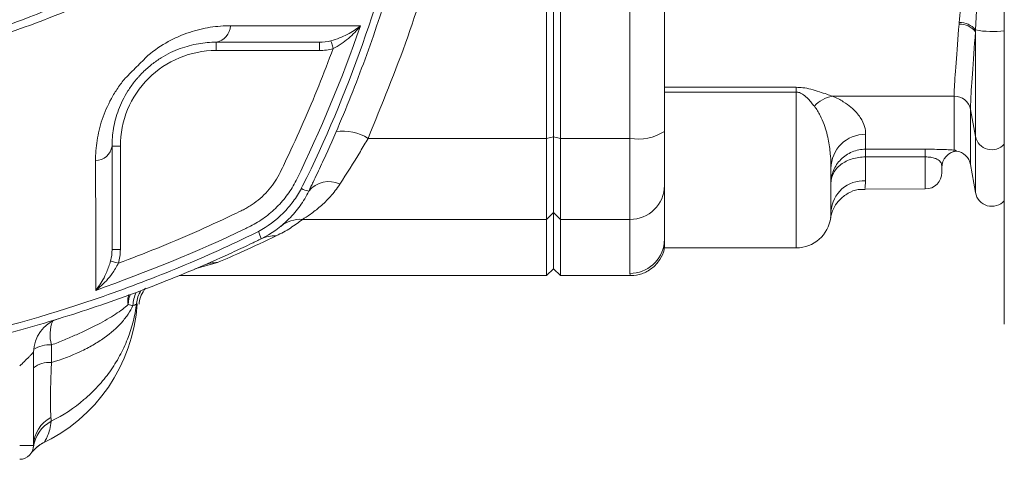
# Model space of a CAD drawing. Header units: millimetres. Extents: x -1 to 774, y -144 to 719.
# Tile 4 of 38: x 191 to 262, y -115 to -83. Entities that reach past the tile are written whole.
import ezdxf

# ---------------------------------------------------------------- set-up
doc = ezdxf.new("R2010")
doc.units = ezdxf.units.MM

msp = doc.modelspace()

# ---------------------------------------------------------------- linework, layer by layer
at = {"color": 7, "linetype": 'Continuous', "lineweight": 15}
for p, q in [((262.473, -104.832), (262.47, 2.168)), ((260.51, -81.252), (260.395, -83.608)), ((259.208, -83.203), (259.219, -83.082)), ((260.395, -83.608), (260.39, -83.742)), ((213.086, -85.092), (205.631, -85.092)), ((237.972, -87.746), (247.472, -87.746)), ((247.472, -88.091), (237.972, -88.092)), ((258.853, -88.387), (250.076, -88.388)), ((260.035, -89.344), (260.39, -91.291)), ((216.59, -91.429), (229.472, -91.429)), ((229.972, -91.328), (229.472, -91.429)), ((229.972, -91.328), (230.472, -91.429)), ((235.472, -91.428), (230.472, -91.429)), ((198.731, -91.993), (198.731, -99.448)), ((252.472, -92.214), (256.772, -92.214)), ((256.772, -92.768), (252.472, -92.769)), ((259.013, -92.343), (259.013, -92.332)), ((260.035, -93.324), (260.391, -95.341)), ((252.428, -95.083), (256.772, -95.082)), ((229.972, -96.783), (229.472, -97.273)), ((229.972, -96.783), (230.472, -97.273)), ((211.865, -97.273), (229.472, -97.273)), ((235.472, -97.273), (230.472, -97.273)), ((237.972, -98.674), (237.953, -98.982)), ((237.972, -99.333), (247.472, -99.333)), ((202.969, -101.334), (229.472, -101.333)), ((229.472, -101.333), (229.972, -100.833)), ((229.972, -100.833), (230.472, -101.333)), ((230.472, -101.333), (235.499, -101.333)), ((199.946, -103.376), (199.921, -103.366)), ((192.473, -106.846), (192.473, -113.584))]:
    msp.add_line(p, q, dxfattribs=at)
at = {"color": 8, "linetype": 'Continuous', "lineweight": 15}
for p, q in [((205.737, -100.391), (204.106, -100.835)), ((235.499, -101.272), (235.472, -101.172)), ((199.921, -103.366), (199.893, -103.354))]:
    msp.add_line(p, q, dxfattribs=at)
at = {"color": 7, "linetype": 'Continuous', "lineweight": 15, "flags": 128}
for points in [[(229.472, -91.429), (229.472, -82.603), (229.472, -73.713), (229.471, -64.779), (229.471, -55.818), (229.471, -46.848), (229.471, -37.887), (229.47, -28.953), (229.47, -20.064), (229.47, -11.238)], [(229.972, -91.328), (229.972, -82.524), (229.972, -73.657), (229.971, -64.746), (229.971, -55.807), (229.971, -46.859), (229.971, -37.921), (229.97, -29.009), (229.97, -20.142), (229.97, -11.338)], [(229.97, -11.338), (229.97, -20.142), (229.97, -29.009), (229.971, -37.921), (229.971, -46.859), (229.971, -55.807), (229.971, -64.746), (229.972, -73.657), (229.972, -82.524), (229.972, -91.328)], [(230.47, -11.238), (230.47, -20.064), (230.47, -28.953), (230.471, -37.887), (230.471, -46.848), (230.471, -55.818), (230.471, -64.779), (230.472, -73.713), (230.472, -82.602), (230.472, -91.429)], [(235.472, -91.428), (235.472, -87.46), (235.472, -83.477), (235.472, -79.481), (235.472, -75.474), (235.472, -71.456), (235.471, -67.43), (235.471, -63.398), (235.471, -59.361)], [(237.971, -59.26), (237.971, -63.247), (237.971, -67.229), (237.972, -71.204), (237.972, -75.172), (237.972, -79.129), (237.972, -83.075), (237.972, -87.009), (237.972, -90.927)], [(260.39, -83.742), (260.39, -85.041), (260.39, -86.288), (260.39, -87.454), (260.39, -88.515), (260.39, -89.448), (260.39, -90.232), (260.39, -90.851), (260.39, -91.291)], [(213.912, -84.391), (213.92, -84.42), (213.933, -84.465), (213.95, -84.523), (213.971, -84.593), (213.994, -84.674), (214.02, -84.762), (214.047, -84.856), (214.076, -84.953)], [(205.631, -84.492), (205.631, -84.504), (205.631, -84.538), (205.631, -84.594), (205.631, -84.668), (205.631, -84.759), (205.631, -84.863), (205.631, -84.975), (205.631, -85.092)], [(213.086, -84.492), (213.086, -84.504), (213.086, -84.538), (213.086, -84.593), (213.086, -84.668), (213.086, -84.759), (213.086, -84.863), (213.086, -84.975), (213.086, -85.092)], [(247.472, -87.746), (247.472, -87.781), (247.472, -87.819), (247.472, -87.859), (247.472, -87.901), (247.472, -87.946), (247.472, -87.992), (247.472, -88.041), (247.472, -88.091)], [(258.853, -92.274), (258.853, -92.121), (258.853, -91.872), (258.853, -91.528), (258.853, -91.088), (258.853, -90.554), (258.853, -89.925), (258.853, -89.203), (258.853, -88.387)], [(229.472, -97.273), (229.472, -96.976), (229.472, -96.53), (229.472, -95.943), (229.472, -95.228), (229.472, -94.401), (229.472, -93.479), (229.472, -92.481), (229.472, -91.429)], [(229.972, -96.783), (229.972, -96.506), (229.972, -96.089), (229.972, -95.542), (229.972, -94.875), (229.972, -94.103), (229.972, -93.242), (229.972, -92.31), (229.972, -91.328)], [(229.972, -91.328), (229.972, -92.31), (229.972, -93.242), (229.972, -94.103), (229.972, -94.875), (229.972, -95.542), (229.972, -96.089), (229.972, -96.506), (229.972, -96.783)], [(230.472, -91.429), (230.472, -92.481), (230.472, -93.479), (230.472, -94.401), (230.472, -95.228), (230.472, -95.943), (230.472, -96.53), (230.472, -96.976), (230.472, -97.273)], [(235.472, -97.273), (235.472, -96.976), (235.472, -96.53), (235.472, -95.943), (235.472, -95.228), (235.472, -94.401), (235.472, -93.479), (235.472, -92.481), (235.472, -91.428)], [(237.972, -90.927), (237.972, -91.629), (237.972, -92.294), (237.972, -92.909), (237.972, -93.46), (237.972, -93.937), (237.972, -94.328), (237.972, -94.626), (237.972, -94.823)], [(252.472, -91.131), (252.472, -91.328), (252.472, -91.508), (252.472, -91.67), (252.472, -91.814), (252.472, -91.941), (252.472, -92.05), (252.472, -92.141), (252.472, -92.214)], [(198.131, -91.993), (198.142, -91.993), (198.176, -91.993), (198.232, -91.993), (198.307, -91.993), (198.397, -91.993), (198.501, -91.993), (198.614, -91.993), (198.731, -91.993)], [(252.472, -92.769), (252.472, -92.652), (252.472, -92.547), (252.472, -92.454), (252.472, -92.375), (252.472, -92.31), (252.472, -92.262), (252.472, -92.23), (252.472, -92.214)], [(256.772, -92.768), (256.772, -92.652), (256.772, -92.547), (256.772, -92.454), (256.772, -92.375), (256.772, -92.31), (256.772, -92.262), (256.772, -92.229), (256.772, -92.214)], [(252.472, -92.769), (252.472, -93.033), (252.472, -93.285), (252.472, -93.524), (252.472, -93.749), (252.472, -93.959), (252.472, -94.153), (252.472, -94.331), (252.472, -94.491)], [(249.972, -93.605), (249.972, -94.208), (249.972, -94.751), (249.972, -95.232), (249.972, -95.651), (249.972, -96.007), (249.972, -96.3), (249.972, -96.529), (249.972, -96.695)], [(257.972, -93.521), (257.972, -93.678), (257.972, -93.791), (257.972, -93.859), (257.972, -93.882)], [(237.972, -94.823), (237.972, -95.584), (237.972, -96.265), (237.972, -96.867), (237.972, -97.389), (237.972, -97.831), (237.972, -98.192), (237.972, -98.473), (237.972, -98.674)], [(229.972, -100.833), (229.972, -100.783), (229.972, -100.382), (229.972, -99.58), (229.972, -98.38), (229.972, -96.783)], [(229.972, -96.783), (229.972, -98.38), (229.972, -99.58), (229.972, -100.382), (229.972, -100.783), (229.972, -100.833)], [(229.472, -101.333), (229.472, -101.283), (229.472, -100.881), (229.472, -100.077), (229.472, -98.874), (229.472, -97.273)], [(230.472, -97.273), (230.472, -98.874), (230.472, -100.077), (230.472, -100.881), (230.472, -101.283), (230.472, -101.333)], [(235.472, -101.172), (235.472, -100.969), (235.472, -100.684), (235.472, -100.318), (235.472, -99.871), (235.472, -99.342), (235.472, -98.733), (235.472, -98.043), (235.472, -97.273)], [(237.972, -99.333), (237.972, -99.292), (237.972, -99.168), (237.972, -98.962), (237.972, -98.797)], [(198.131, -99.448), (198.143, -99.448), (198.177, -99.448), (198.232, -99.448), (198.307, -99.448), (198.398, -99.448), (198.501, -99.448), (198.614, -99.448), (198.731, -99.448)], [(198.03, -100.274), (198.059, -100.282), (198.103, -100.295), (198.162, -100.312), (198.232, -100.333), (198.313, -100.356), (198.401, -100.382), (198.495, -100.409), (198.592, -100.437)], [(193.766, -106.333), (193.766, -106.491), (193.766, -106.65), (193.766, -106.808), (193.766, -106.967), (193.766, -107.125), (193.766, -107.283), (193.766, -107.442), (193.766, -107.6)], [(192.473, -113.584), (192.454, -113.584), (192.397, -113.584), (192.304, -113.584), (192.18, -113.584), (192.028, -113.584), (191.855, -113.584), (191.668, -113.584), (191.473, -113.584)]]:
    msp.add_lwpolyline(points, dxfattribs=at)
at = {"color": 8, "linetype": 'Continuous', "lineweight": 15, "flags": 128}
for points in [[(247.472, -99.333), (247.472, -99.15), (247.472, -98.603), (247.472, -97.695), (247.472, -96.435), (247.472, -94.831), (247.472, -92.895), (247.472, -90.643), (247.472, -88.091)], [(260.035, -89.344), (260.035, -90.911), (260.035, -92.091), (260.035, -92.879), (260.035, -93.275), (260.035, -93.324)], [(260.39, -91.291), (260.39, -92.885), (260.39, -94.086), (260.39, -94.888), (260.391, -95.29), (260.391, -95.341)], [(256.772, -95.082), (256.772, -94.926), (256.772, -94.466), (256.772, -93.731), (256.772, -92.768)], [(199.437, -102.707), (199.351, -102.992), (199.289, -103.423)]]:
    msp.add_lwpolyline(points, dxfattribs=at)
at = {"color": 7, "linetype": 'Continuous', "lineweight": 15}
for centre, radius, start, end in [((205.42, -83.25), 1.261, 279.61993, 357.4179), ((259.312, -84.541), 1.342, 36.52904, 94.41772), ((259.303, -84.473), 1.394, 38.39512, 93.46802), ((205.631, -91.992), 6.9, 90.00162, 180.00162), ((250.504, -90.698), 2.349, 100.50023, 137.42821), ((258.869, -89.576), 1.189, 11.22945, 90.76328), ((214.772, -94.329), 3.423, 57.92505, 98.02889), ((236.072, -87.935), 3.545, 260.25815, 302.41773), ((252.459, -93.618), 2.487, 89.69856, 179.69514), ((196.888, -91.782), 1.261, 272.58515, 350.38361), ((259.172, -93.521), 1.2, 97.63976, 179.99962), ((259.172, -93.532), 1.2, 97.64333, 180.00162), ((258.853, -93.532), 1.2, 10.00162, 82.35991), ((256.772, -93.882), 1.2, 270.00162, 0.00162), ((212.687, -93.352), 1.919, 241.86743, 258.96939), ((213.764, -96.411), 1.862, 64.47309, 140.83904), ((235.497, -94.798), 2.475, 269.42002, 359.4081), ((252.333, -96.853), 2.366, 86.6283, 176.17462), ((261.572, -95.132), 1.2, 190.00162, 318.592), ((247.472, -96.833), 2.5, 270.00162, 352.78357), ((211.739, -99.579), 2.31, 86.87619, 128.72781), ((206.974, -99.057), 1.937, 11.17851, 28.11892), ((209.838, -100.663), 2.203, 86.52015, 115.94425), ((205.684, -102.76), 2.369, 88.72112, 113.41117), ((202.178, -103.616), 2.3, 148.61045, 173.44717), ((187.972, -102.584), 12, 294.87616, 356.21957), ((194.973, -106.846), 2.5, 107.02027, 180.00162), ((193.584, -109.334), 1.744, 84.02819, 129.61135), ((194.888, -113.999), 2.44, 117.9178, 173.03628), ((194.778, -113.618), 2.305, 117.18918, 179.16283), ((191.473, -113.584), 1, 270.00162, 0.00162), ((194.324, -115.615), 2.5, 133.56603, 144.54277)]:
    msp.add_arc(centre, radius, start, end, dxfattribs=at)
at = {"color": 8, "linetype": 'Continuous', "lineweight": 15}
for centre, radius, start, end in [((261.63, -77.124), 6.6, 259.22108, 277.33348), ((261.576, -91.039), 1.212, 192.00104, 317.63317), ((235.473, -98.673), 2.499, 269.98036, 352.89211), ((201.998, -103.581), 2.357, 153.85889, 177.878), ((196.307, -105.597), 2.646, 158.10519, 196.13246), ((193.623, -108.474), 2.146, 86.18092, 122.18521), ((194.323, -115.614), 2.499, 115.96782, 133.56406)]:
    msp.add_arc(centre, radius, start, end, dxfattribs=at)
at = {"color": 7, "linetype": 'Continuous', "lineweight": 15}
for points, knots in [([(211.877, -94.865), (211.877, -94.865), (213.529, -91.561), (216.378, -84.689), (219.555, -73.978), (221.499, -62.94), (222.204, -51.756), (221.596, -40.564), (219.738, -29.514), (217.144, -20.406), (214.38, -13.217), (212.763, -9.581), (211.875, -7.803), (211.875, -7.803)], [0, 0, 0, 0, 0.000001, 0.122979, 0.246959, 0.371334, 0.495302, 0.619275, 0.743655, 0.867641, 0.93382, 0.999999, 1, 1, 1, 1]), ([(212.318, -7.432), (212.37, -7.539), (212.422, -7.646), (212.526, -7.861), (212.681, -8.183), (213.039, -8.936), (213.739, -10.45), (214.311, -11.759), (215.416, -14.393), (216.103, -16.17), (217.376, -19.765), (217.959, -21.577), (219.018, -25.215), (219.493, -27.042), (220.763, -32.551), (221.399, -36.258), (222.253, -43.742), (222.471, -47.519), (222.471, -53.239), (222.417, -55.141), (222.201, -58.921), (222.04, -60.802), (221.399, -66.418), (220.762, -70.125), (219.07, -77.467), (218.015, -81.101), (216.106, -86.495), (215.419, -88.273), (214.313, -90.908), (213.932, -91.781), (213.342, -93.082), (213.042, -93.731), (212.684, -94.484), (212.528, -94.807), (212.425, -95.021), (212.372, -95.128), (212.32, -95.235)], [0, 0, 0, 0, 0.003906, 0.003906, 0.007813, 0.015625, 0.03125, 0.0625, 0.0625, 0.125, 0.125, 0.1875, 0.1875, 0.25, 0.25, 0.375, 0.375, 0.5, 0.5, 0.5625, 0.5625, 0.625, 0.625, 0.75, 0.75, 0.875, 0.875, 0.9375, 0.9375, 0.96875, 0.96875, 0.984375, 0.992188, 0.996094, 0.996094, 1, 1, 1, 1]), ([(224.971, -51.333), (224.875, -54.689), (224.705, -60.628), (223.482, -69.054), (221.814, -76.655), (219.569, -84.163), (217.583, -89.007), (216.59, -91.429)], [0, 0, 0, 0, 0.242466, 0.429102, 0.615744, 0.807866, 1, 1, 1, 1]), ([(135.299, -81.717), (135.708, -81.882), (137.909, -82.766), (142.601, -84.385), (149.506, -86.129), (157.201, -87.28), (164.9, -87.67), (172.524, -87.294), (180.011, -86.211), (186.568, -84.582), (191.324, -83.053), (193.789, -82.023), (194.834, -81.673), (195.275, -81.281), (195.398, -80.895), (195.499, -80.648), (195.511, -80.617)], [0, 0, 0, 0, 0.021246, 0.114201, 0.23881, 0.363725, 0.488331, 0.609451, 0.730855, 0.851978, 0.934665, 0.970752, 0.981122, 0.987167, 0.998387, 1, 1, 1, 1]), ([(194.937, -82.208), (192.557, -83.18), (190.13, -84.034), (185.203, -85.505), (182.72, -86.116), (175.219, -87.584), (170.149, -88.081), (159.865, -88.085), (154.796, -87.593), (147.3, -86.134), (144.819, -85.527), (139.895, -84.063), (137.467, -83.211), (135.085, -82.242)], [0, 0, 0, 0, 0.125, 0.125, 0.25, 0.25, 0.5, 0.5, 0.75, 0.75, 0.875, 0.875, 1, 1, 1, 1]), ([(200.722, -85.448), (201.195, -85.054), (201.686, -84.724), (202.436, -84.312), (202.688, -84.189), (203.198, -83.966), (203.455, -83.869), (204.216, -83.615), (204.718, -83.496), (205.709, -83.341), (206.2, -83.305), (206.679, -83.306)], [0, 0, 0, 0, 0.25, 0.25, 0.375, 0.375, 0.5, 0.5, 0.75, 0.75, 1, 1, 1, 1]), ([(206.679, -83.306), (208.979, -83.311), (212.304, -83.318), (215.162, -83.317), (216.043, -83.317)], [0, 0, 0, 0, 0.6917758, 1, 1, 1, 1]), ([(213.912, -84.391), (214.128, -84.336), (214.332, -84.267), (214.724, -84.11), (214.912, -84.023), (215.267, -83.838), (215.434, -83.74), (215.752, -83.535), (215.904, -83.427), (216.043, -83.317)], [0, 0, 0, 0, 0.25, 0.25, 0.5, 0.5, 0.75, 0.75, 1, 1, 1, 1]), ([(214.076, -84.953), (214.28, -84.857), (214.471, -84.743), (214.836, -84.496), (215.011, -84.361), (215.337, -84.081), (215.491, -83.935), (215.78, -83.633), (215.918, -83.476), (216.043, -83.317)], [0, 0, 0, 0, 0.25, 0.25, 0.5, 0.5, 0.75, 0.75, 1, 1, 1, 1]), ([(258.853, -88.387), (258.856, -88.239), (258.864, -87.733), (258.973, -86.156), (259.13, -84.188), (259.208, -83.203)], [0, 0, 0, 0, 0.171864, 0.585739, 1, 1, 1, 1]), ([(260.39, -83.742), (260.312, -84.81), (260.156, -86.94), (260.046, -88.637), (260.037, -89.184), (260.035, -89.344)], [0, 0, 0, 0, 0.415506, 0.828771, 1, 1, 1, 1]), ([(205.631, -84.492), (205.218, -84.492), (204.793, -84.526), (203.928, -84.675), (203.486, -84.79), (202.808, -85.04), (202.579, -85.137), (202.126, -85.357), (201.9, -85.481), (201.452, -85.759), (201.23, -85.913), (200.9, -86.171), (200.792, -86.26), (200.571, -86.454), (200.458, -86.56), (200.236, -86.78), (200.131, -86.891), (199.981, -87.059), (199.932, -87.116), (199.841, -87.225), (199.796, -87.28), (199.578, -87.555), (199.42, -87.78), (199.135, -88.234), (199.008, -88.463), (198.784, -88.92), (198.687, -89.149), (198.517, -89.605), (198.445, -89.832), (198.326, -90.279), (198.278, -90.499), (198.165, -91.153), (198.131, -91.578), (198.131, -91.993)], [0, 0, 0, 0, 0.125, 0.125, 0.25, 0.25, 0.3125, 0.3125, 0.375, 0.375, 0.4375, 0.4375, 0.46875, 0.46875, 0.5, 0.5, 0.53125, 0.53125, 0.546875, 0.546875, 0.5625, 0.5625, 0.625, 0.625, 0.6875, 0.6875, 0.75, 0.75, 0.8125, 0.8125, 0.875, 0.875, 1, 1, 1, 1]), ([(198.592, -100.437), (200.445, -99.752), (202.274, -99.011), (204.983, -97.817), (205.88, -97.405), (206.994, -96.874), (207.217, -96.767), (207.55, -96.605), (207.661, -96.55), (207.876, -96.433), (207.982, -96.372), (208.497, -96.047), (208.875, -95.739), (209.388, -95.202), (209.549, -95.011), (209.839, -94.618), (209.971, -94.415), (210.206, -93.996), (210.308, -93.779), (210.516, -93.347), (211.034, -92.265), (211.532, -91.175), (212.688, -88.539), (213.408, -86.756), (214.076, -84.953)], [0, 0, 0, 0, 0.25, 0.25, 0.375, 0.375, 0.40625, 0.40625, 0.421875, 0.421875, 0.4375, 0.4375, 0.5, 0.5, 0.53125, 0.53125, 0.5625, 0.5625, 0.59375, 0.59375, 0.625, 0.75, 0.75, 1, 1, 1, 1]), ([(213.086, -84.492), (211.938, -84.492), (210.74, -84.492), (208.255, -84.492), (206.966, -84.492), (205.631, -84.492)], [0, 0, 0, 0, 0.5, 0.5, 1, 1, 1, 1]), ([(199.086, -87.084), (199.224, -86.955), (199.358, -86.817), (199.628, -86.543), (199.764, -86.405), (200.041, -86.129), (200.18, -85.99), (200.456, -85.719), (200.592, -85.585), (200.722, -85.448)], [0, 0, 0, 0, 0.25, 0.25, 0.5, 0.5, 0.75, 0.75, 1, 1, 1, 1]), ([(196.945, -93.041), (196.944, -92.563), (196.979, -92.076), (197.132, -91.088), (197.251, -90.586), (197.591, -89.565), (197.809, -89.055), (198.223, -88.301), (198.376, -88.05), (198.626, -87.683), (198.712, -87.561), (198.894, -87.321), (198.989, -87.201), (199.086, -87.084)], [0, 0, 0, 0, 0.25, 0.25, 0.5, 0.5, 0.75, 0.75, 0.875, 0.875, 0.9375, 0.9375, 1, 1, 1, 1]), ([(247.472, -87.746), (247.63, -87.752), (247.999, -87.766), (248.805, -87.939), (249.489, -88.186), (249.945, -88.342), (250.076, -88.388)], [0, 0, 0, 0, 0.1430373, 0.3353851, 0.8088176, 1, 1, 1, 1]), ([(248.774, -89.108), (248.709, -89.028), (248.495, -88.768), (248.195, -88.414), (247.791, -88.155), (247.591, -88.097), (247.508, -88.093), (247.472, -88.091)], [0, 0, 0, 0, 0.227007, 0.740113, 0.903089, 0.958549, 1, 1, 1, 1]), ([(250.076, -88.388), (250.392, -88.517), (250.644, -88.65), (251.079, -88.916), (251.259, -89.049), (251.728, -89.443), (251.936, -89.692), (252.239, -90.159), (252.333, -90.377), (252.45, -90.779), (252.472, -90.964), (252.472, -91.131)], [0, 0, 0, 0, 0.125, 0.125, 0.25, 0.25, 0.5, 0.5, 0.75, 0.75, 1, 1, 1, 1]), ([(249.972, -93.605), (249.972, -93.323), (249.962, -93.016), (249.909, -92.355), (249.867, -92), (249.724, -91.244), (249.627, -90.843), (249.399, -90.209), (249.309, -89.993), (249.085, -89.554), (248.954, -89.331), (248.774, -89.108)], [0, 0, 0, 0, 0.25, 0.25, 0.5, 0.5, 0.75, 0.75, 0.875, 0.875, 1, 1, 1, 1]), ([(216.59, -91.429), (216.405, -91.748), (215.712, -92.939), (215.051, -93.973), (214.566, -94.731)], [0, 0, 0, 0, 0.267554, 1, 1, 1, 1]), ([(198.131, -91.993), (198.131, -93.327), (198.131, -94.616), (198.131, -97.102), (198.131, -98.3), (198.131, -99.448)], [0, 0, 0, 0, 0.5, 0.5, 1, 1, 1, 1]), ([(252.472, -92.214), (252.137, -92.214), (251.804, -92.282), (251.348, -92.472), (251.201, -92.551), (250.93, -92.733), (250.804, -92.837), (250.574, -93.068), (250.471, -93.194), (250.294, -93.46), (250.219, -93.601), (250.034, -94.047), (249.972, -94.361), (249.972, -94.681)], [0, 0, 0, 0, 0.25, 0.25, 0.375, 0.375, 0.5, 0.5, 0.625, 0.625, 0.75, 0.75, 1, 1, 1, 1]), ([(258.853, -92.274), (258.766, -92.268), (258.657, -92.26), (258.387, -92.247), (258.23, -92.24), (257.865, -92.228), (257.665, -92.223), (257.229, -92.216), (257.004, -92.214), (256.772, -92.214)], [0, 0, 0, 0, 0.25, 0.25, 0.5, 0.5, 0.75, 0.75, 1, 1, 1, 1]), ([(259.013, -92.332), (259.013, -92.327), (259.006, -92.32), (258.971, -92.304), (258.956, -92.298), (258.913, -92.286), (258.886, -92.28), (258.853, -92.274)], [0, 0, 0, 0, 0.5, 0.5, 0.75, 0.75, 1, 1, 1, 1]), ([(252.472, -92.769), (252.137, -92.769), (251.806, -92.817), (251.35, -92.957), (251.202, -93.016), (250.931, -93.153), (250.805, -93.231), (250.574, -93.407), (250.471, -93.503), (250.294, -93.709), (250.219, -93.819), (250.034, -94.171), (249.972, -94.422), (249.972, -94.681)], [0, 0, 0, 0, 0.25, 0.25, 0.375, 0.375, 0.5, 0.5, 0.625, 0.625, 0.75, 0.75, 1, 1, 1, 1]), ([(256.772, -92.768), (256.841, -92.768), (256.909, -92.771), (257.04, -92.78), (257.105, -92.788), (257.286, -92.815), (257.39, -92.84), (257.565, -92.901), (257.636, -92.935), (257.75, -93.008), (257.794, -93.046), (257.898, -93.163), (257.931, -93.244), (257.968, -93.393), (257.972, -93.462), (257.972, -93.521)], [0, 0, 0, 0, 0.0625, 0.0625, 0.125, 0.125, 0.25, 0.25, 0.375, 0.375, 0.5, 0.5, 0.75, 0.75, 1, 1, 1, 1]), ([(196.956, -102.405), (196.957, -101.001), (196.956, -99.514), (196.953, -96.388), (196.949, -94.751), (196.945, -93.041)], [0, 0, 0, 0, 0.5, 0.5, 1, 1, 1, 1]), ([(211.406, -94.47), (211.317, -94.646), (211.22, -94.82), (211.013, -95.156), (210.904, -95.32), (210.556, -95.798), (210.297, -96.101), (209.739, -96.659), (209.44, -96.915), (208.962, -97.263), (208.797, -97.373), (208.459, -97.581), (208.285, -97.679), (208.109, -97.768)], [0, 0, 0, 0, 0.125, 0.125, 0.25, 0.25, 0.5, 0.5, 0.75, 0.75, 0.875, 0.875, 1, 1, 1, 1]), ([(208.682, -98.144), (209.341, -97.793), (209.936, -97.353), (210.728, -96.561), (210.969, -96.28), (211.408, -95.686), (211.607, -95.374), (211.782, -95.044)], [0, 0, 0, 0, 0.5, 0.5, 0.75, 0.75, 1, 1, 1, 1]), ([(211.782, -95.044), (211.813, -94.984), (211.843, -94.923), (211.877, -94.865), (211.877, -94.865)], [0, 0, 0, 0, 0.999704, 1, 1, 1, 1]), ([(214.566, -94.731), (214.35, -95.062), (214.118, -95.358), (213.638, -95.893), (213.39, -96.132), (212.897, -96.56), (212.656, -96.744), (212.217, -97.054), (212.017, -97.181), (211.865, -97.273)], [0, 0, 0, 0, 0.25, 0.25, 0.5, 0.5, 0.75, 0.75, 1, 1, 1, 1]), ([(249.955, -97.147), (249.956, -97.142), (249.965, -97.085), (250.027, -96.807), (250.201, -96.368), (250.605, -95.811), (251.18, -95.369), (251.836, -95.099), (252.263, -95.111), (252.431, -95.116)], [0, 0, 0, 0, 0.005073, 0.05166, 0.240402, 0.409102, 0.63555, 0.856491, 1, 1, 1, 1]), ([(212.32, -95.235), (212.137, -95.611), (211.925, -95.965), (211.447, -96.635), (211.18, -96.951), (210.296, -97.836), (209.624, -98.315), (208.874, -98.682)], [0, 0, 0, 0, 0.25, 0.25, 0.5, 0.5, 1, 1, 1, 1]), ([(208.109, -97.768), (208.109, -97.768), (207.996, -97.82), (204.392, -99.617), (200.616, -101.033), (196.956, -102.405)], [0, 0, 0, 0, 0.0000051, 0.0308847, 1, 1, 1, 1]), ([(211.865, -97.273), (211.591, -97.491), (211.301, -97.699), (210.676, -98.096), (210.342, -98.285), (209.972, -98.464)], [0, 0, 0, 0, 0.5, 0.5, 1, 1, 1, 1]), ([(208.874, -98.682), (208.767, -98.734), (208.66, -98.786), (208.445, -98.89), (208.123, -99.045), (207.37, -99.403), (205.856, -100.103), (204.547, -100.675), (201.913, -101.78), (200.136, -102.467), (196.541, -103.74), (194.729, -104.323), (191.091, -105.382), (189.264, -105.857), (183.755, -107.127), (180.048, -107.763), (172.564, -108.617), (168.787, -108.835), (163.068, -108.835), (161.165, -108.781), (157.385, -108.565), (155.504, -108.404), (149.888, -107.763), (146.181, -107.126), (138.839, -105.434), (135.205, -104.379), (129.811, -102.47), (128.033, -101.783), (125.398, -100.677), (124.525, -100.296), (123.224, -99.706), (122.575, -99.406), (121.822, -99.048), (121.499, -98.892), (121.285, -98.789), (121.178, -98.736), (121.071, -98.684)], [0, 0, 0, 0, 0.003906, 0.003906, 0.007812, 0.015625, 0.03125, 0.0625, 0.0625, 0.125, 0.125, 0.1875, 0.1875, 0.25, 0.25, 0.375, 0.375, 0.5, 0.5, 0.5625, 0.5625, 0.625, 0.625, 0.75, 0.75, 0.875, 0.875, 0.9375, 0.9375, 0.96875, 0.96875, 0.984375, 0.992188, 0.996094, 0.996094, 1, 1, 1, 1]), ([(121.441, -98.241), (121.441, -98.241), (124.789, -99.803), (131.596, -102.784), (142.334, -105.907), (153.364, -107.866), (164.551, -108.567), (175.742, -107.96), (186.792, -106.102), (195.9, -103.508), (203.089, -100.744), (206.725, -99.127), (208.503, -98.238), (208.503, -98.238)], [0, 0, 0, 0, 0.000001, 0.122979, 0.246959, 0.371334, 0.495302, 0.619275, 0.743655, 0.867641, 0.93382, 0.999999, 1, 1, 1, 1]), ([(209.972, -98.464), (209.165, -98.845), (207.547, -99.61), (206.341, -100.13), (205.737, -100.391)], [0, 0, 0, 0, 0.49896, 1, 1, 1, 1]), ([(208.503, -98.238), (208.503, -98.238), (208.562, -98.205), (208.622, -98.175), (208.682, -98.144)], [0, 0, 0, 0, 0.000297, 1, 1, 1, 1]), ([(235.494, -101.323), (235.522, -101.327), (235.786, -101.359), (236.358, -101.222), (237.088, -100.843), (237.643, -100.219), (237.927, -99.64), (237.959, -99.311), (237.966, -99.234)], [0, 0, 0, 0, 0.025338, 0.24347, 0.475759, 0.712747, 0.93327, 1, 1, 1, 1]), ([(196.956, -102.405), (196.957, -102.403), (197.029, -102.313), (197.318, -101.918), (197.722, -101.24), (197.944, -100.545), (198.03, -100.274)], [0, 0, 0, 0, 0.003547, 0.162044, 0.673324, 1, 1, 1, 1]), ([(198.592, -100.437), (198.449, -100.692), (198.081, -101.345), (197.481, -101.965), (197.061, -102.322), (196.958, -102.403), (196.956, -102.405)], [0, 0, 0, 0, 0.3265713, 0.8379382, 0.9964618, 1, 1, 1, 1]), ([(200.083, -103.38), (200.085, -103.343), (200.093, -103.193), (200.191, -102.759), (200.431, -102.409), (200.544, -102.244)], [0, 0, 0, 0, 0.147571, 0.598645, 1, 1, 1, 1]), ([(193.745, -111.842), (194.612, -111.406), (195.398, -110.884), (196.464, -109.977), (196.802, -109.652), (197.423, -108.978), (197.708, -108.627), (198.231, -107.898), (198.468, -107.52), (198.894, -106.736), (199.083, -106.329), (199.568, -105.09), (199.785, -104.23), (199.893, -103.354)], [0, 0, 0, 0, 0.25, 0.25, 0.375, 0.375, 0.5, 0.5, 0.625, 0.625, 0.75, 0.75, 1, 1, 1, 1]), ([(199.289, -103.423), (199.043, -103.648), (198.736, -103.879), (198.192, -104.236), (197.996, -104.356), (197.577, -104.6), (197.351, -104.725), (196.641, -105.097), (196.124, -105.345), (195.286, -105.716), (194.996, -105.84), (194.395, -106.087), (194.084, -106.211), (193.766, -106.333)], [0, 0, 0, 0, 0.25, 0.25, 0.375, 0.375, 0.5, 0.5, 0.75, 0.75, 0.875, 0.875, 1, 1, 1, 1]), ([(193.766, -107.6), (194.519, -107.374), (195.211, -107.111), (196.163, -106.664), (196.467, -106.505), (197.041, -106.175), (197.308, -106.004), (198.054, -105.475), (198.478, -105.101), (199.004, -104.512), (199.161, -104.31), (199.432, -103.905), (199.547, -103.701), (199.642, -103.494)], [0, 0, 0, 0, 0.25, 0.25, 0.375, 0.375, 0.5, 0.5, 0.75, 0.75, 0.875, 0.875, 1, 1, 1, 1]), ([(192.473, -106.846), (192.473, -106.846), (192.463, -106.856), (192.426, -106.895), (192.4, -106.923), (192.336, -106.991), (192.298, -107.031), (192.216, -107.116), (192.171, -107.163), (192.027, -107.31), (191.923, -107.414), (191.703, -107.631), (191.589, -107.74), (191.473, -107.849)], [0, 0, 0, 0, 0.125, 0.125, 0.25, 0.25, 0.375, 0.375, 0.5, 0.5, 0.75, 0.75, 1, 1, 1, 1]), ([(193.766, -107.6), (193.744, -108.045), (193.728, -108.472), (193.71, -109.085), (193.706, -109.286), (193.698, -109.67), (193.695, -109.852), (193.692, -110.198), (193.691, -110.361), (193.692, -110.669), (193.694, -110.813), (193.701, -111.202), (193.711, -111.41), (193.725, -111.567)], [0, 0, 0, 0, 0.25, 0.25, 0.375, 0.375, 0.5, 0.5, 0.625, 0.625, 0.75, 0.75, 1, 1, 1, 1]), ([(193.745, -111.842), (193.703, -112.261), (193.594, -112.621), (193.365, -113.159), (193.251, -113.332), (193.229, -113.367)], [0, 0, 0, 0, 0.5, 0.5, 1, 1, 1, 1]), ([(192.604, -113.807), (192.668, -113.747), (192.794, -113.627), (192.971, -113.511), (193.077, -113.448), (193.118, -113.426), (193.139, -113.415), (193.14, -113.414), (193.14, -113.414)], [0, 0, 0, 0, 0.298058, 0.595612, 0.712427, 0.798687, 0.892158, 1, 1, 1, 1])]:
    msp.add_open_spline(points, degree=3, knots=knots, dxfattribs=at)
for points in [[(259.219, -83.082), (259.279, -82.414), (259.379, -81.721), (259.449, -80.996)], [(216.043, -83.317), (214.725, -87.125), (213.176, -90.85), (211.406, -94.47)], [(213.086, -84.492), (213.365, -84.492), (213.641, -84.46), (213.912, -84.391)], [(214.076, -84.953), (213.752, -85.047), (213.422, -85.092), (213.086, -85.092)], [(198.03, -100.274), (198.099, -100.003), (198.131, -99.727), (198.131, -99.448)], [(198.731, -99.448), (198.731, -99.784), (198.686, -100.114), (198.592, -100.437)], [(199.642, -103.494), (199.594, -103.483), (199.486, -103.459), (199.358, -103.435), (199.289, -103.423)], [(199.893, -103.354), (199.877, -103.405), (199.794, -103.451), (199.642, -103.494)], [(193.725, -111.567), (193.736, -111.69), (193.738, -111.783), (193.745, -111.842)]]:
    msp.add_open_spline(points, degree=3, dxfattribs=at)
at = {"color": 8, "linetype": 'Continuous', "lineweight": 15}
for points, knots in [([(252.472, -94.491), (252.451, -94.734), (252.42, -95.085), (252.426, -95.03), (252.428, -95.013)], [0, 0, 0, 0, 0.691558, 1, 1, 1, 1]), ([(249.95, -97.147), (249.949, -97.162), (249.946, -97.211), (249.962, -96.905), (249.972, -96.695)], [0, 0, 0, 0, 0.3139197, 1, 1, 1, 1]), ([(199.289, -103.423), (199.272, -103.264), (199.244, -103.008), (199.323, -102.783), (199.353, -102.697)], [0, 0, 0, 0, 0.6215303, 1, 1, 1, 1]), ([(193.229, -113.367), (193.228, -113.368), (193.222, -113.373), (193.155, -113.406), (193.099, -113.434)], [0, 0, 0, 0, 0.1769461, 1, 1, 1, 1])]:
    msp.add_open_spline(points, degree=3, knots=knots, dxfattribs=at)

doc.saveas('drawing.dxf')
